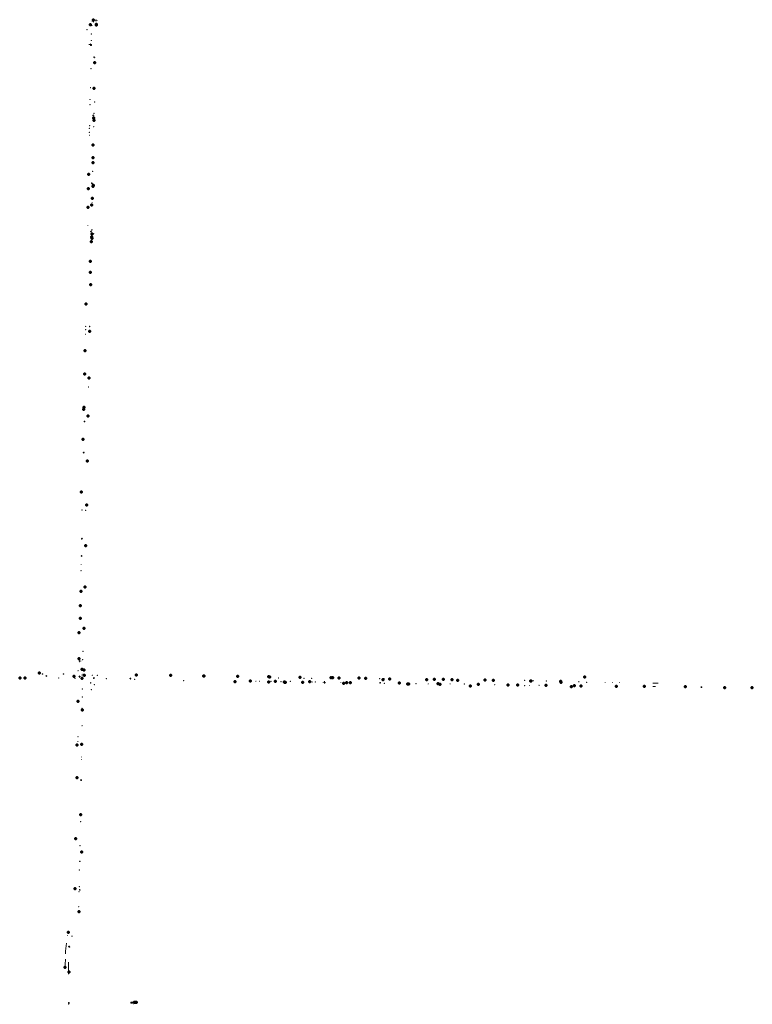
# Model space of a CAD drawing. Header units: feet. Extents: x 0 to 2273631, y 15 to 524425.
# Tile 2 of 2: x 2266592 to 2273631, y 514964 to 524425. Entities that reach past the tile are written whole.
import ezdxf

# ---------------------------------------------------------------- set-up
doc = ezdxf.new("R2010")
doc.units = ezdxf.units.FT
doc.header["$LTSCALE"] = 20
doc.header["$MEASUREMENT"] = 0
for name, pattern in [('bexisting', [0.125, 0.0625, -0.0625]), ('foctvex', [0]), ('grltex', [0]), ('grrtex', [0]), ('OhDOT_DGN1', [0.055, 0.014, -0.041]), ('OhDOT_DGN2', [0.11, 0.069, -0.041]), ('OhDOT_DGN4', [0.192, 0.11, -0.041, 0, -0.041]), ('OhDOT_DGN5', [0.11, 0.055, -0.055]), ('OhDOT_DGN6', [0.223, 0.083, -0.028, 0.028, -0.028, 0.028, -0.028]), ('OhDOT_DGN7', [0.221, 0.11, -0.028, 0.055, -0.028])]:
    doc.linetypes.add(name, pattern=pattern)
doc.layers.get('Defpoints').update_dxf_attribs({"lineweight": 15})
doc.layers.add('0_Xref', color=7, linetype='Continuous', lineweight=15)
doc.layers.add('SV_X_Mon_Cells_Found', color=7, linetype='Continuous', lineweight=15)
for name, color, linetype, lineweight, true_color in [('DR_P_Cells', 7, 'Continuous', 15, 0xa0a0a0), ('DR_X_Cells', 7, 'OhDOT_DGN2', 15, 0x87cefa), ('RD_X_GR_Lt', 7, 'grltex', 15, 0x548754), ('RD_X_GR_Rt', 7, 'grrtex', 15, 0x548754), ('UT_P_Sanitary_Cells', 7, 'Continuous', 35, 0x548754), ('UT_X_Gas_Cells', 2, 'Continuous', 15, 0xffff00), ('UT_X_Sanitary_Cells', 3, 'Continuous', 15, 0x00ff00), ('UT_X_Water_Cells', 7, 'Continuous', 15, 0x40e0d0)]:
    doc.layers.add(name, color=color, linetype=linetype, lineweight=lineweight, true_color=true_color)

# ---------------------------------------------------------------- blocks, each defined once
blk = doc.blocks.new('CB3A-X')
at = {"layer": 'Defpoints', "color": 20, "linetype": 'bexisting', "lineweight": 0}
blk.add_lwpolyline([(-1.1, 0.8), (1.1, 0.8), (1.1, -1.4), (-1.1, -1.4), (-1.1, 0.8)], close=True, dxfattribs=at)
at = {"layer": 'Defpoints', "color": 21, "linetype": 'OhDOT_DGN2', "lineweight": 53}
blk.add_point((0, 1.5), dxfattribs=at)
at = {"layer": 'Defpoints', "color": 61, "linetype": 'OhDOT_DGN6', "lineweight": 53}
for p in [(0, 0.8), (-1.1, -0.3), (0, -1.4), (1.1, -0.3)]:
    blk.add_point(p, dxfattribs=at)
at = {"layer": 'Defpoints', "color": 21, "linetype": 'OhDOT_DGN5', "lineweight": 53}
for p in [(0, 0.1), (0, -0.3)]:
    blk.add_point(p, dxfattribs=at)
at = {"layer": 'Defpoints', "color": 40, "linetype": 'OhDOT_DGN4', "lineweight": 53}
blk.add_point((0, 0.1), dxfattribs=at)
at = {"layer": 'Defpoints', "color": 151, "linetype": 'OhDOT_DGN7', "lineweight": 53}
blk.add_point((0, -0.3), dxfattribs=at)
at = {"layer": 'Defpoints', "color": 223, "linetype": 'OhDOT_DGN1', "lineweight": 53}
blk.add_point((0, -2.1), dxfattribs=at)
at = {"layer": 'DR_X_Cells', "color": 151, "linetype": 'Continuous', "lineweight": 0}
for p, q in [((-1.4, -1.7), (0.4, 0.1)), ((-1.4, -0.6), (-0.7, 0.1)), ((-0.3, -1.8), (1.4, 0)), ((0.8, -1.8), (1.4, -1.2))]:
    blk.add_line(p, q, dxfattribs=at)
at = {"layer": 'DR_X_Cells', "color": 151, "linetype": 'bexisting', "lineweight": 0}
blk.add_lwpolyline([(-1.7, 1.5), (1.7, 1.5), (1.7, -2.1), (-1.7, -2.1), (-1.7, 1.5)], close=True, dxfattribs=at)
at = {"layer": 'DR_X_Cells', "color": 151, "linetype": 'Continuous', "lineweight": 0, "flags": 128}
blk.add_lwpolyline([(-1.4, 0.1), (1.4, 0.1), (1.4, -1.8), (-1.4, -1.8), (-1.4, 0.1)], close=True, dxfattribs=at)
blk = doc.blocks.new('CB3-X')
at = {"layer": 'Defpoints', "color": 20, "linetype": 'bexisting', "lineweight": 0}
blk.add_lwpolyline([(-2.4, 0.8), (2.4, 0.8), (2.4, -1.4), (-2.4, -1.4), (-2.4, 0.8)], close=True, dxfattribs=at)
at = {"layer": 'Defpoints', "color": 21, "linetype": 'OhDOT_DGN2', "lineweight": 53}
blk.add_point((0, 1.5), dxfattribs=at)
at = {"layer": 'Defpoints', "color": 61, "linetype": 'OhDOT_DGN6', "lineweight": 53}
for p in [(0, 0.8), (-2.4, -0.3), (0, -1.4), (2.4, -0.3)]:
    blk.add_point(p, dxfattribs=at)
at = {"layer": 'Defpoints', "color": 21, "linetype": 'OhDOT_DGN5', "lineweight": 53}
blk.add_point((0, 0.1), dxfattribs=at)
at = {"layer": 'Defpoints', "color": 40, "linetype": 'OhDOT_DGN4', "lineweight": 53}
blk.add_point((0, 0.1), dxfattribs=at)
at = {"layer": 'Defpoints', "color": 151, "linetype": 'OhDOT_DGN7', "lineweight": 53}
blk.add_point((0, -0.3), dxfattribs=at)
at = {"layer": 'Defpoints', "color": 223, "linetype": 'OhDOT_DGN1', "lineweight": 53}
blk.add_point((0, -2.1), dxfattribs=at)
at = {"layer": 'DR_X_Cells', "color": 151, "linetype": 'Continuous', "lineweight": 0}
for p, q in [((-2.5, -1.7), (-0.7, 0.1)), ((-2.5, -0.5), (-1.9, 0.1)), ((-1.4, -1.8), (0.4, 0.1)), ((-0.3, -1.8), (1.5, 0.1)), ((0.8, -1.8), (2.5, -0.1)), ((1.9, -1.8), (2.5, -1.2))]:
    blk.add_line(p, q, dxfattribs=at)
at = {"layer": 'DR_X_Cells', "color": 151, "linetype": 'bexisting', "lineweight": 0}
blk.add_lwpolyline([(-3, 1.5), (3, 1.5), (3, -2.1), (-3, -2.1), (-3, 1.5)], close=True, dxfattribs=at)
at = {"layer": 'DR_X_Cells', "color": 151, "linetype": 'Continuous', "lineweight": 0, "flags": 128}
blk.add_lwpolyline([(-2.5, 0.1), (2.5, 0.1), (2.5, -1.8), (-2.5, -1.8), (-2.5, 0.1)], close=True, dxfattribs=at)
blk = doc.blocks.new('CB22B-X')
at = {"layer": 'Defpoints', "color": 20, "linetype": 'bexisting', "lineweight": 0}
blk.add_lwpolyline([(-1, 1), (1, 1), (1, -1), (-1, -1), (-1, 1)], close=True, dxfattribs=at)
at = {"layer": 'Defpoints', "color": 61, "linetype": 'OhDOT_DGN6', "lineweight": 53}
for p in [(-1, 0), (0, 1), (1, 0), (0, -1)]:
    blk.add_point(p, dxfattribs=at)
at = {"layer": 'Defpoints', "color": 21, "linetype": 'OhDOT_DGN2', "lineweight": 53}
blk.add_point((0, 1.7), dxfattribs=at)
at = {"layer": 'Defpoints', "color": 151, "linetype": 'OhDOT_DGN7', "lineweight": 53}
blk.add_point((0, 0), dxfattribs=at)
at = {"layer": 'Defpoints', "color": 21, "linetype": 'OhDOT_DGN5', "lineweight": 53}
blk.add_point((0, 0), dxfattribs=at)
at = {"layer": 'Defpoints', "color": 40, "linetype": 'OhDOT_DGN4', "lineweight": 53}
blk.add_point((0, 0), dxfattribs=at)
at = {"layer": 'Defpoints', "color": 223, "linetype": 'OhDOT_DGN1', "lineweight": 53}
blk.add_point((0, -1.7), dxfattribs=at)
at = {"layer": 'DR_X_Cells', "color": 151, "linetype": 'Continuous', "lineweight": 0}
for p, q in [((-1.1, -0.6), (0.6, 1.1)), ((-1.1, 0.5), (-0.5, 1.1)), ((-0.5, -1.1), (1.1, 0.5)), ((0.6, -1.1), (1.1, -0.6))]:
    blk.add_line(p, q, dxfattribs=at)
at = {"layer": 'DR_X_Cells', "color": 151, "linetype": 'bexisting', "lineweight": 0}
blk.add_lwpolyline([(-1.7, 1.7), (1.7, 1.7), (1.7, -1.7), (-1.7, -1.7), (-1.7, 1.7)], close=True, dxfattribs=at)
at = {"layer": 'DR_X_Cells', "color": 151, "linetype": 'Continuous', "lineweight": 0, "flags": 128}
blk.add_lwpolyline([(-1.1, 1.1), (1.1, 1.1), (1.1, -1.1), (-1.1, -1.1), (-1.1, 1.1)], close=True, dxfattribs=at)
blk = doc.blocks.new('CB22B-A')
at = {"layer": 'Defpoints', "color": 20, "linetype": 'bexisting', "lineweight": 0}
blk.add_lwpolyline([(-1, 1), (1, 1), (1, -1), (-1, -1), (-1, 1)], close=True, dxfattribs=at)
at = {"layer": 'Defpoints', "color": 61, "linetype": 'OhDOT_DGN6', "lineweight": 53}
for p in [(-1, 0), (0, 1), (1, 0), (0, -1)]:
    blk.add_point(p, dxfattribs=at)
at = {"layer": 'Defpoints', "color": 21, "linetype": 'OhDOT_DGN2', "lineweight": 53}
blk.add_point((0, 1.7), dxfattribs=at)
at = {"layer": 'Defpoints', "color": 151, "linetype": 'OhDOT_DGN7', "lineweight": 53}
blk.add_point((0, 0), dxfattribs=at)
at = {"layer": 'Defpoints', "color": 21, "linetype": 'OhDOT_DGN5', "lineweight": 53}
blk.add_point((0, 0), dxfattribs=at)
at = {"layer": 'Defpoints', "color": 40, "linetype": 'OhDOT_DGN4', "lineweight": 53}
blk.add_point((0, 0), dxfattribs=at)
at = {"layer": 'Defpoints', "color": 223, "linetype": 'OhDOT_DGN1', "lineweight": 53}
blk.add_point((0, -1.7), dxfattribs=at)
at = {"layer": 'DR_P_Cells', "color": 151, "linetype": 'bexisting', "lineweight": 0}
blk.add_lwpolyline([(-1.7, 1.7), (1.7, 1.7), (1.7, -1.7), (-1.7, -1.7), (-1.7, 1.7)], close=True, dxfattribs=at)
at = {"layer": 'DR_P_Cells', "color": 151, "linetype": 'Continuous', "lineweight": 13, "flags": 128}
blk.add_lwpolyline([(-1.1, 1.1), (1.1, 1.1), (1.1, -1.1), (-1.1, -1.1), (-1.1, 1.1)], close=True, dxfattribs=at)
at = {"layer": 'DR_P_Cells', "color": 151, "linetype": 'Continuous', "lineweight": 0}
blk.add_solid([(1.1, 1.1), (0, 1.1), (1.1, -1.1), (0, -1.1)], dxfattribs=at)
blk = doc.blocks.new('CB3-A')
at = {"layer": 'Defpoints', "color": 20, "linetype": 'bexisting', "lineweight": 0}
blk.add_lwpolyline([(-2.4, 0.8), (2.4, 0.8), (2.4, -1.4), (-2.4, -1.4), (-2.4, 0.8)], close=True, dxfattribs=at)
at = {"layer": 'Defpoints', "color": 21, "linetype": 'OhDOT_DGN2', "lineweight": 53}
blk.add_point((0, 1.5), dxfattribs=at)
at = {"layer": 'Defpoints', "color": 61, "linetype": 'OhDOT_DGN6', "lineweight": 53}
for p in [(0, 0.8), (-2.4, -0.3), (0, -1.4), (2.4, -0.3)]:
    blk.add_point(p, dxfattribs=at)
at = {"layer": 'Defpoints', "color": 21, "linetype": 'OhDOT_DGN5', "lineweight": 53}
blk.add_point((0, 0.1), dxfattribs=at)
at = {"layer": 'Defpoints', "color": 40, "linetype": 'OhDOT_DGN4', "lineweight": 53}
blk.add_point((0, 0.1), dxfattribs=at)
at = {"layer": 'Defpoints', "color": 151, "linetype": 'OhDOT_DGN7', "lineweight": 53}
blk.add_point((0, -0.3), dxfattribs=at)
at = {"layer": 'Defpoints', "color": 223, "linetype": 'OhDOT_DGN1', "lineweight": 53}
blk.add_point((0, -2.1), dxfattribs=at)
at = {"layer": 'DR_P_Cells', "color": 151, "linetype": 'bexisting', "lineweight": 0}
blk.add_lwpolyline([(-3, 1.5), (3, 1.5), (3, -2.1), (-3, -2.1), (-3, 1.5)], close=True, dxfattribs=at)
at = {"layer": 'DR_P_Cells', "color": 151, "linetype": 'Continuous', "lineweight": 13, "flags": 128}
blk.add_lwpolyline([(-2.5, 0.1), (2.5, 0.1), (2.5, -1.8), (-2.5, -1.8), (-2.5, 0.1)], close=True, dxfattribs=at)
at = {"layer": 'DR_P_Cells', "color": 151, "linetype": 'Continuous', "lineweight": 0, "extrusion": (0, 0, -1)}
blk.add_solid([(-2.5, 0.1), (0, 0.1), (-2.5, -1.8), (0, -1.8)], dxfattribs=at)
blk = doc.blocks.new('CB3A-A')
at = {"layer": 'Defpoints', "color": 20, "linetype": 'bexisting', "lineweight": 0}
blk.add_lwpolyline([(1.1, 0.8), (-1.1, 0.8), (-1.1, -1.4), (1.1, -1.4), (1.1, 0.8)], close=True, dxfattribs=at)
at = {"layer": 'Defpoints', "color": 21, "linetype": 'OhDOT_DGN2', "lineweight": 53}
blk.add_point((0, 1.5), dxfattribs=at)
at = {"layer": 'Defpoints', "color": 61, "linetype": 'OhDOT_DGN6', "lineweight": 53}
for p in [(0, 0.8), (-1.1, -0.3), (0, -1.4), (1.1, -0.3)]:
    blk.add_point(p, dxfattribs=at)
at = {"layer": 'Defpoints', "color": 21, "linetype": 'OhDOT_DGN5', "lineweight": 53}
for p in [(0, 0.1), (0, -0.3)]:
    blk.add_point(p, dxfattribs=at)
at = {"layer": 'Defpoints', "color": 40, "linetype": 'OhDOT_DGN4', "lineweight": 53}
blk.add_point((0, 0.1), dxfattribs=at)
at = {"layer": 'Defpoints', "color": 151, "linetype": 'OhDOT_DGN7', "lineweight": 53}
blk.add_point((0, -0.3), dxfattribs=at)
at = {"layer": 'Defpoints', "color": 223, "linetype": 'OhDOT_DGN1', "lineweight": 53}
blk.add_point((0, -2.1), dxfattribs=at)
at = {"layer": 'DR_P_Cells', "color": 151, "linetype": 'bexisting', "lineweight": 0}
blk.add_lwpolyline([(-1.7, 1.5), (1.7, 1.5), (1.7, -2.1), (-1.7, -2.1), (-1.7, 1.5)], close=True, dxfattribs=at)
at = {"layer": 'DR_P_Cells', "color": 151, "linetype": 'Continuous', "lineweight": 13, "flags": 128}
blk.add_lwpolyline([(-1.4, 0.1), (1.4, 0.1), (1.4, -1.7), (-1.4, -1.7), (-1.4, 0.1)], close=True, dxfattribs=at)
at = {"layer": 'DR_P_Cells', "color": 151, "linetype": 'Continuous', "lineweight": 0}
blk.add_solid([(1.4, 0.1), (0, 0.1), (1.4, -1.7), (0, -1.7)], dxfattribs=at)
blk = doc.blocks.new('CB7-A')
at = {"layer": 'DR_P_Cells', "linetype": 'Continuous', "lineweight": 0}
blk.add_hatch(color=151, dxfattribs=at).paths.add_polyline_path([(0, 0.7, -1), (0, -0.8), (0, -0.8), (0, 0.7)], is_closed=False)
at = {"layer": 'Defpoints', "color": 20, "linetype": 'bexisting', "lineweight": 0}
blk.add_circle((0, 0), 0.75, dxfattribs=at)
at = {"layer": 'Defpoints', "color": 61, "linetype": 'OhDOT_DGN6', "lineweight": 53}
for p in [(0, 1.4), (-1.4, 0), (0, -1.4), (1.4, 0)]:
    blk.add_point(p, dxfattribs=at)
at = {"layer": 'Defpoints', "color": 21, "linetype": 'OhDOT_DGN2', "lineweight": 53}
blk.add_point((0, 0.7), dxfattribs=at)
at = {"layer": 'Defpoints', "color": 151, "linetype": 'OhDOT_DGN7', "lineweight": 53}
blk.add_point((0, 0), dxfattribs=at)
at = {"layer": 'Defpoints', "color": 21, "linetype": 'OhDOT_DGN5', "lineweight": 53}
blk.add_point((0, 0), dxfattribs=at)
at = {"layer": 'Defpoints', "color": 40, "linetype": 'OhDOT_DGN4', "lineweight": 53}
blk.add_point((0, 0), dxfattribs=at)
at = {"layer": 'Defpoints', "color": 223, "linetype": 'OhDOT_DGN1', "lineweight": 53}
blk.add_point((0, -0.8), dxfattribs=at)
at = {"layer": 'DR_P_Cells', "color": 151, "linetype": 'bexisting', "lineweight": 0}
blk.add_circle((0, 0), 1.42, dxfattribs=at)
at = {"layer": 'DR_P_Cells', "color": 151, "linetype": 'Continuous', "lineweight": 13}
blk.add_arc((0, 0), 0.75, 0, 359.99999, dxfattribs=at)
blk = doc.blocks.new('CB7-X')
at = {"layer": 'Defpoints', "color": 20, "linetype": 'bexisting', "lineweight": 0}
blk.add_circle((0, 0), 0.75, dxfattribs=at)
at = {"layer": 'Defpoints', "color": 61, "linetype": 'OhDOT_DGN6', "lineweight": 53}
for p in [(0, 1.4), (-1.4, 0), (0, -1.4), (1.4, 0)]:
    blk.add_point(p, dxfattribs=at)
at = {"layer": 'Defpoints', "color": 21, "linetype": 'OhDOT_DGN2', "lineweight": 53}
blk.add_point((0, 0.7), dxfattribs=at)
at = {"layer": 'Defpoints', "color": 151, "linetype": 'OhDOT_DGN7', "lineweight": 53}
blk.add_point((0, 0), dxfattribs=at)
at = {"layer": 'Defpoints', "color": 21, "linetype": 'OhDOT_DGN5', "lineweight": 53}
blk.add_point((0, 0), dxfattribs=at)
at = {"layer": 'Defpoints', "color": 40, "linetype": 'OhDOT_DGN4', "lineweight": 53}
blk.add_point((0, 0), dxfattribs=at)
at = {"layer": 'Defpoints', "color": 223, "linetype": 'OhDOT_DGN1', "lineweight": 53}
blk.add_point((0, -0.8), dxfattribs=at)
at = {"layer": 'DR_X_Cells', "color": 151, "linetype": 'Continuous', "lineweight": 0}
for p, q in [((-0.7, -0.1), (0.1, 0.7)), ((-0.5, -0.5), (0.5, 0.5)), ((-0.2, -0.7), (0.7, 0.2))]:
    blk.add_line(p, q, dxfattribs=at)
at = {"layer": 'DR_X_Cells', "color": 151, "linetype": 'bexisting', "lineweight": 0}
blk.add_circle((0, 0), 1.42, dxfattribs=at)
at = {"layer": 'DR_X_Cells', "color": 151, "linetype": 'Continuous', "lineweight": 0}
blk.add_circle((0, 0), 0.75, dxfattribs=at)
blk = doc.blocks.new('MH3-48D-X')
at = {"layer": 'Defpoints', "color": 61, "linetype": 'OhDOT_DGN6', "lineweight": 53}
blk.add_circle((0, 0), 2, dxfattribs=at)
at = {"layer": 'Defpoints', "color": 20, "linetype": 'bexisting', "lineweight": 0}
blk.add_circle((0, 0), 2, dxfattribs=at)
at = {"layer": 'DR_X_Cells', "color": 151, "linetype": 'bexisting', "lineweight": 0}
for centre, radius in [((0, 0), 2.42), ((0, -0.7), 1)]:
    blk.add_circle(centre, radius, dxfattribs=at)
blk = doc.blocks.new('MH3-48D-A')
at = {"layer": 'DR_P_Cells', "linetype": 'Continuous', "lineweight": 0}
blk.add_hatch(color=151, dxfattribs=at).paths.add_polyline_path([(0, -1.7, -1), (0, 0.2)])
at = {"layer": 'Defpoints', "color": 61, "linetype": 'OhDOT_DGN6', "lineweight": 53}
blk.add_circle((0, 0), 2, dxfattribs=at)
at = {"layer": 'Defpoints', "color": 20, "linetype": 'bexisting', "lineweight": 0}
blk.add_circle((0, 0), 2, dxfattribs=at)
at = {"layer": 'DR_P_Cells', "color": 151, "linetype": 'Continuous', "lineweight": 0}
for centre, radius in [((0, 0), 2.42), ((0, -0.7), 1)]:
    blk.add_circle(centre, radius, dxfattribs=at)
blk = doc.blocks.new('MONBX')
at = {"layer": 'SV_X_Mon_Cells_Found', "color": 7, "linetype": 'Continuous', "lineweight": 15, "flags": 128}
for points in [[(-0.08, 0.02), (-0.08, 0.08), (-0.02, 0.08)], [(-0.04, -0.05), (-0.04, 0.05), (0, -0.05), (0.04, 0.05), (0.04, -0.05)], [(0.02, 0.08), (0.08, 0.08), (0.08, 0.02)], [(-0.02, -0.08), (-0.08, -0.08), (-0.08, -0.02)], [(0.08, -0.02), (0.08, -0.08), (0.02, -0.08)]]:
    blk.add_lwpolyline(points, dxfattribs=at)
at = {"layer": 'SV_X_Mon_Cells_Found', "color": 7, "linetype": 'Continuous', "lineweight": 60}
blk.add_point((0, 0), dxfattribs=at)
blk = doc.blocks.new('SMH')
at = {"layer": 'UT_X_Sanitary_Cells', "color": 3, "linetype": 'Continuous', "lineweight": 15, "flags": 128}
for points in [[(-0.02, 0.03), (-0.02, 0.04), (-0.02, 0.04), (-0.03, 0.04), (-0.03, 0.04), (-0.04, 0.04), (-0.04, 0.04), (-0.05, 0.04), (-0.05, 0.03), (-0.06, 0.03), (-0.06, 0.02), (-0.06, 0.02), (-0.06, 0.02), (-0.05, 0.01), (-0.02, -0.01), (-0.02, -0.01), (-0.01, -0.01), (-0.01, -0.02), (-0.01, -0.02), (-0.01, -0.02), (-0.01, -0.03), (-0.02, -0.03), (-0.02, -0.03), (-0.02, -0.03), (-0.02, -0.04), (-0.02, -0.04), (-0.02, -0.04), (-0.03, -0.04), (-0.03, -0.04), (-0.04, -0.04), (-0.05, -0.04), (-0.06, -0.03), (-0.06, -0.03)], [(0.01, -0.04), (0.04, 0.04), (0.06, -0.04)], [(0.05, -0.02), (0.02, -0.02)]]:
    blk.add_lwpolyline(points, dxfattribs=at)
at = {"layer": 'UT_X_Sanitary_Cells', "color": 3, "linetype": 'Continuous', "lineweight": 15}
for start, end in [(130.0806, 170.0721), (70.0577, 110.1061), (10.0169, 50.0392), (190.0169, 230.0392), (250.0577, 290.0473), (310.0114, 350.0264)]:
    blk.add_arc((0, 0), 0.1, start, end, dxfattribs=at)
at = {"layer": 'UT_X_Sanitary_Cells', "color": 3, "linetype": 'Continuous', "lineweight": 60}
blk.add_point((0, 0), dxfattribs=at)
blk = doc.blocks.new('SMHA')
at = {"layer": 'UT_P_Sanitary_Cells', "linetype": 'foctvex'}
h = blk.add_hatch(color=3, dxfattribs=at)
edge = h.paths.add_edge_path()
edge.add_line((0.01, 0.1), (0.01, -0.1))
edge.add_line((0.01, -0.1), (0.01, -0.1))
edge.add_arc((0, 0), 0.1, 275.7395, 444.2602)
at = {"layer": 'UT_P_Sanitary_Cells', "color": 3, "linetype": 'Continuous', "lineweight": 15}
for p, q in [((-0.05, 0.05), (-0.02, 0.03)), ((-0.05, -0.05), (-0.02, -0.05))]:
    blk.add_line(p, q, dxfattribs=at)
at = {"layer": 'UT_P_Sanitary_Cells', "color": 3, "linetype": 'Continuous', "lineweight": 15, "flags": 128}
blk.add_lwpolyline([(0.01, 0.1), (0.01, -0.1), (0.01, -0.1, 0.904527), (0.01, 0.1)], format="xyb", dxfattribs=at)
blk.add_lwpolyline([(-0.05, -0.07), (-0.03, -0.01), (-0.01, -0.07)], dxfattribs=at)
at = {"layer": 'UT_P_Sanitary_Cells', "color": 3}
blk.add_circle((0, 0), 0.1, dxfattribs=at)
at = {"layer": 'UT_P_Sanitary_Cells', "color": 3, "linetype": 'Continuous', "lineweight": 35}
blk.add_arc((0, 0), 0.1, 275.7392, 275.7392, dxfattribs=at)
at = {"layer": 'UT_P_Sanitary_Cells', "color": 3, "linetype": 'Continuous', "lineweight": 15}
for centre, radius, start, end in [((-0.03, 0.04), 0.0314, 61.3463, 118.6537), ((-0.04, 0.06), 0.0106, 126.2587, 236.3676), ((-0.03, 0.03), 0.0249, 223.6695, 304.3963), ((-0.03, 0.02), 0.0133, 311.4883, 47.9358)]:
    blk.add_arc(centre, radius, start, end, dxfattribs=at)
blk = doc.blocks.new('FH')
at = {"layer": 'UT_X_Water_Cells', "linetype": 'Continuous', "lineweight": 15}
for p, q in [((0.06, 0.1), (-0.06, 0.1)), ((0, 0.06), (0, 0.15)), ((-0.04, -0.04), (-0.15, -0.15)), ((0.04, -0.04), (0.15, -0.15))]:
    blk.add_line(p, q, dxfattribs=at)
for start, end in [(140.021, 184.0629), (68.1395, 112.038), (356.0165, 39.9889), (211.8788, 255.8479), (283.8239, 329.9097)]:
    blk.add_arc((0, 0), 0.06, start, end, dxfattribs=at)
at = {"layer": 'UT_X_Water_Cells', "linetype": 'Continuous', "lineweight": 60}
blk.add_point((0, 0), dxfattribs=at)
blk.add_point((0, 0), dxfattribs=at)
blk = doc.blocks.new('WGV')
at = {"layer": 'UT_X_Water_Cells', "linetype": 'Continuous', "lineweight": 15}
for p, q in [((0.03, 0.1), (-0.03, 0.1)), ((0, 0.07), (0, 0.13))]:
    blk.add_line(p, q, dxfattribs=at)
at = {"layer": 'UT_X_Water_Cells', "linetype": 'Continuous', "lineweight": 15, "flags": 128}
blk.add_lwpolyline([(-0.03, 0.04), (-0.02, -0.05), (0, 0.04), (0.02, -0.05), (0.03, 0.04)], dxfattribs=at)
at = {"layer": 'UT_X_Water_Cells', "linetype": 'Continuous', "lineweight": 15}
for start, end in [(150.0184, 209.9816), (60.0184, 120.0157), (330.0184, 29.9816), (239.9843, 299.9816)]:
    blk.add_arc((0, 0), 0.07, start, end, dxfattribs=at)
at = {"layer": 'UT_X_Water_Cells', "linetype": 'Continuous', "lineweight": 60}
blk.add_point((0, 0), dxfattribs=at)
blk = doc.blocks.new('GV')
at = {"layer": 'UT_X_Gas_Cells', "color": 44, "linetype": 'Continuous', "lineweight": 15, "true_color": 0xa56100}
for p, q in [((0.03, 0.1), (-0.03, 0.1)), ((0, 0.07), (0, 0.13))]:
    blk.add_line(p, q, dxfattribs=at)
at = {"layer": 'UT_X_Gas_Cells', "color": 44, "linetype": 'Continuous', "lineweight": 15, "true_color": 0xa56100, "flags": 128}
blk.add_lwpolyline([(0.03, 0.03), (0.03, 0.03), (0.02, 0.03), (0.02, 0.04), (0.02, 0.04), (0.01, 0.04), (0.01, 0.04), (0, 0.05), (0, 0.05), (-0.01, 0.04), (-0.01, 0.04), (-0.01, 0.04), (-0.02, 0.04), (-0.02, 0.03), (-0.02, 0.03), (-0.03, 0.02), (-0.03, 0.01), (-0.03, -0.01), (-0.03, -0.02), (-0.02, -0.03), (-0.02, -0.04), (-0.02, -0.04), (-0.01, -0.04), (0, -0.05), (0, -0.05), (0.01, -0.04), (0.02, -0.04), (0.02, -0.04), (0.02, -0.04), (0.02, -0.03), (0.03, -0.03), (0.03, -0.01), (0.01, -0.01)], dxfattribs=at)
at = {"layer": 'UT_X_Gas_Cells', "color": 44, "linetype": 'Continuous', "lineweight": 15, "true_color": 0xa56100}
for start, end in [(150.0184, 209.9816), (60.0184, 120.0157), (330.0184, 29.9816), (239.9843, 299.9816)]:
    blk.add_arc((0, 0), 0.07, start, end, dxfattribs=at)
at = {"layer": 'UT_X_Gas_Cells', "color": 44, "linetype": 'Continuous', "lineweight": 60, "true_color": 0xa56100}
blk.add_point((0, 0), dxfattribs=at)

msp = doc.modelspace()

# ---------------------------------------------------------------- linework, layer by layer
at = {"layer": 'RD_X_GR_Lt'}
for points in [[(2272701.8, 518018.2), (2272674.1, 518018.4)], [(2272674.4, 518050.2), (2272725.8, 518050.1)]]:
    msp.add_lwpolyline(points, dxfattribs=at)
msp.add_lwpolyline([(2267032.7, 515448, -0.041844), (2267041.1, 515551.2)], format="xyb", dxfattribs=at)
at = {"layer": 'RD_X_GR_Rt', "flags": 128}
for points in [[(2267031, 515399.1), (2267030.2, 515347.7, -0.001553), (2267030.2, 515347.1), (2267029.7, 515321.4)], [(2267060.8, 515252.8), (2267060.9, 515330, -0.012173), (2267061, 515334.8), (2267062.7, 515368.9)]]:
    msp.add_lwpolyline(points, format="xyb", dxfattribs=at)

# ---------------------------------------------------------------- block references
at = {"layer": '0_Xref'}
for name, p, rotation in [('CB3A-X', (2267262.2, 524372.4), 146.3799203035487), ('CB3A-X', (2267335.7, 524368.2), 220.9073247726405), ('CB22B-A', (2267261.4, 523342.2), 315.215759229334), ('CB22B-A', (2267261.6, 523380.7), 38.64759426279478), ('CB3A-X', (2267273.9, 518052.5), 318.382715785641), ('CB3A-X', (2267309, 518034.3), 278.0497770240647)]:
    msp.add_blockref(name, p, dxfattribs=dict(at, rotation=rotation))
at = {"layer": '0_Xref', "xscale": 20, "yscale": 20, "zscale": 20}
for name, p in [('GV', (2267272.3, 524376.1)), ('WGV', (2267301.3, 524422.5)), ('WGV', (2267329.2, 524382.1)), ('GV', (2267329.9, 524373)), ('SMHA', (2267308.4, 524064.1)), ('FH', (2267314.1, 524011.1)), ('SMH', (2267304.8, 523764.3)), ('SMHA', (2267299.3, 523505.2)), ('WGV', (2267301.8, 523479.9)), ('FH', (2267304.9, 523457.2)), ('SMH', (2267295.5, 523219.7)), ('WGV', (2267295.7, 523052.2)), ('FH', (2267297.6, 523098)), ('WGV', (2267253.8, 522939.3)), ('SMHA', (2267286.5, 522853.5)), ('MONBX', (2267300.7, 522835)), ('WGV', (2267250.8, 522801.4)), ('WGV', (2267295.5, 522823.7)), ('SMH', (2267284.9, 522645)), ('FH', (2267291.1, 522709)), ('WGV', (2267248.5, 522622.6)), ('SMHA', (2267277.6, 522389.3)), ('WGV', (2267286.9, 522367)), ('WGV', (2267280.3, 522292.2)), ('FH', (2267283.2, 522337.6)), ('WGV', (2267288.5, 522323.9)), ('SMH', (2267272.6, 522103.5)), ('WGV', (2267272.4, 521996)), ('FH', (2267274.3, 521880)), ('SMH', (2267228.3, 521693.4)), ('FH', (2267263.4, 521431.5)), ('SMH', (2267221.3, 521243.5)), ('SMH', (2267216.7, 521019.5)), ('FH', (2267257.1, 520983.2)), ('WGV', (2267206.1, 520680.1)), ('SMH', (2267209, 520701.8)), ('SMHA', (2267214.9, 520564.4)), ('FH', (2267250.1, 520616)), ('WGV', (2267200.7, 520392.9)), ('SMHA', (2267208.2, 520265.5)), ('FH', (2267243.7, 520183.4)), ('WGV', (2267184, 519887.2)), ('FH', (2267235.7, 519760.6)), ('SMHA', (2267190.2, 519438.1)), ('FH', (2267226.3, 519371.3)), ('SMHA', (2267187.7, 519272.3)), ('FH', (2267219.5, 518974.5)), ('WGV', (2267180.5, 518932.4)), ('WGV', (2267176.5, 518795.7)), ('WGV', (2267174.4, 518671.4)), ('FH', (2267210.1, 518576.2)), ('WGV', (2267160.7, 518536.7)), ('WGV', (2267161.8, 518285.1)), ('WGV', (2266593.8, 518098.1)), ('WGV', (2266642.4, 518098.5)), ('FH', (2266780.4, 518147)), ('SMHA', (2266848.2, 518119.2)), ('WGV', (2267113.4, 518117)), ('WGV', (2267189.7, 518097.6)), ('WGV', (2267191, 518181.2)), ('FH', (2267210.5, 518177.5)), ('WGV', (2267214.7, 518123.6)), ('SMHA', (2267305.2, 518098.8)), ('FH', (2267712.6, 518127.4)), ('FH', (2268041.6, 518124.7)), ('FH', (2268360.3, 518119.7)), ('WGV', (2268363.8, 518119.8)), ('FH', (2268685.5, 518114.9)), ('WGV', (2268985.3, 518110.8)), ('FH', (2268995.7, 518110.3)), ('FH', (2269285.4, 518107.4)), ('WGV', (2269582.9, 518101.6)), ('FH', (2269598, 518101.4)), ('WGV', (2269659.2, 518100.3)), ('WGV', (2269853.1, 518100.5)), ('FH', (2269916.9, 518097.5)), ('FH', (2272020.5, 518109.5)), ('SMHA', (2267655.7, 518093.6)), ('WGV', (2268662.4, 518063.1)), ('SMH', (2268807.2, 518071.8)), ('WGV', (2268985, 518062.4)), ('SMH', (2269047.9, 518068.4)), ('WGV', (2269135.2, 518059.5)), ('WGV', (2269139.1, 518057.6)), ('WGV', (2269144.1, 518056.8)), ('WGV', (2269310.5, 518056.9)), ('SMH', (2269379.8, 518062.9)), ('WGV', (2269705, 518049.6)), ('SMH', (2269733.9, 518055.1)), ('WGV', (2269770.7, 518054.9)), ('SMHA', (2270056, 518053.5)), ('WGV', (2270084.3, 518084.1)), ('FH', (2270147.6, 518088.8)), ('SMH', (2270238.5, 518051)), ('WGV', (2270321.5, 518043.4)), ('WGV', (2270329.8, 518043.4)), ('FH', (2270502.9, 518083.8)), ('WGV', (2270575.5, 518085.3)), ('SMH', (2270613, 518046)), ('WGV', (2270631.6, 518037.8)), ('WGV', (2270662.7, 518085.7)), ('WGV', (2270745.1, 518083.9)), ('FH', (2270801.1, 518078.5)), ('WGV', (2270921.4, 518023.8)), ('SMH', (2270999.5, 518040)), ('WGV', (2271063.3, 518079.6)), ('FH', (2271143.7, 518076.2)), ('WGV', (2271283, 518033)), ('SMH', (2271377.4, 518033.4)), ('FH', (2271500.9, 518071.3)), ('WGV', (2271504.8, 518071.3)), ('SMH', (2271648.5, 518029.9)), ('FH', (2271791.3, 518066.5)), ('WGV', (2271792.3, 518057.9)), ('WGV', (2271892.8, 518015.3)), ('SMH', (2271921.3, 518024.3)), ('SMH', (2271984.5, 518023.6)), ('SMH', (2272326.2, 518020.6)), ('SMH', (2272592.4, 518019.3)), ('SMH', (2272988, 518014.8)), ('SMHA', (2273141.9, 518011.6)), ('SMH', (2273366.2, 518008)), ('SMH', (2273629.4, 518005.3)), ('FH', (2267152.6, 517874.7)), ('SMH', (2267195.7, 517792.2)), ('FH', (2267143.8, 517455.2)), ('SMH', (2267188.9, 517460.6)), ('FH', (2267142.9, 517142.2)), ('SMHA', (2267182.6, 517118.1)), ('SMH', (2267179.2, 516786.7)), ('FH', (2267131.5, 516555)), ('SMH', (2267188.5, 516426.2)), ('FH', (2267124, 516076.1)), ('SMHA', (2267170.1, 516062.9)), ('SMH', (2267161.8, 515855.7)), ('FH', (2267060.6, 515655.1)), ('SMHA', (2267066.5, 515519.1)), ('FH', (2267029.1, 515317.7)), ('SMH', (2267065.5, 515273.2)), ('SMHA', (2267065.5, 514977.7)), ('MONBX', (2267692.4, 514983)), ('SMH', (2267697.2, 514982.9)), ('SMHA', (2267697.8, 514977.2)), ('FH', (2267703.1, 514982.4)), ('WGV', (2267707.3, 514982.5)), ('GV', (2267712.6, 514982.3))]:
    msp.add_blockref(name, p, dxfattribs=at)
at = {"layer": '0_Xref'}
for name, p in [('MH3-48D-A', (2267276.4, 524367.9)), ('MH3-48D-X', (2267301, 524408.7)), ('MH3-48D-A', (2267326.1, 524419.2)), ('CB22B-X', (2267240.2, 524328.5)), ('CB22B-A', (2267281.3, 524288.4)), ('MH3-48D-X', (2267270.1, 524186.5)), ('CB22B-A', (2267280.2, 524179.4)), ('CB22B-A', (2267280.5, 524185.3)), ('CB22B-A', (2267281.1, 524225.1)), ('CB7-X', (2267276.4, 523954)), ('CB22B-X', (2267272.3, 523772.2)), ('CB22B-X', (2267267.7, 523658.2)), ('CB22B-X', (2267269.1, 523607.4)), ('CB22B-X', (2267314, 523634.8)), ('CB22B-X', (2267306.5, 523525.8)), ('CB22B-X', (2267263.7, 523408.3)), ('CB7-X', (2267303.3, 523396.1)), ('CB7-X', (2267304.5, 523473.6)), ('CB7-X', (2267262.8, 523315.4)), ('CB7-X', (2267293.5, 522968.1)), ('CB7-X', (2267288.5, 522670.2)), ('CB7-X', (2267246.9, 522449)), ('CB22B-A', (2267281.3, 522364.8)), ('CB22B-A', (2267282.2, 522403.6)), ('CB7-X', (2267292.2, 522406.2)), ('CB7-X', (2267302.4, 522368.9)), ('CB7-X', (2267225.9, 521478)), ('CB7-X', (2267226, 521446.3)), ('CB22B-X', (2267263.5, 521477)), ('CB7-X', (2267225.2, 521403.2)), ('CB22B-X', (2267253.2, 520895.7)), ('CB22B-X', (2267190.1, 519713.6)), ('CB22B-X', (2267227.4, 519711.8)), ('CB7-X', (2267182.9, 519192.1)), ('CB7-X', (2267182, 519131.4)), ('CB22B-A', (2267199.9, 518355.4)), ('MH3-48D-A', (2267167.9, 518261.9)), ('CB22B-A', (2267198, 518274.3)), ('CB22B-A', (2266811.5, 518137)), ('CB22B-A', (2266968.3, 518099)), ('CB22B-A', (2267013.3, 518138.8)), ('CB22B-A', (2267124.9, 518097.6)), ('CB22B-A', (2267153.8, 518169.7)), ('MH3-48D-A', (2267166.5, 518112.1)), ('MH3-48D-A', (2267200.4, 518128.9)), ('CB22B-A', (2267290.7, 518126.5)), ('CB22B-A', (2267336.9, 518126.3)), ('CB7-X', (2269078.2, 518100)), ('CB22B-X', (2269325.4, 518097.3)), ('CB7-X', (2269396.6, 518095.4)), ('CB22B-X', (2267425.4, 518093.1)), ('CB7-X', (2267697, 518086.1)), ('CB7-X', (2268166.8, 518074.6)), ('CB7-X', (2268862.7, 518068.7)), ('CB7-X', (2268895.5, 518068.8)), ('CB7-X', (2269006.6, 518067.6)), ('CB7-X', (2269103, 518064.3)), ('CB7-X', (2269192.7, 518066.8)), ('CB7-X', (2269401.8, 518061)), ('CB7-X', (2269432.5, 518061.7)), ('MH3-48D-X', (2269520.8, 518058.8)), ('CB7-X', (2269677.7, 518058.4)), ('CB22B-X', (2270052.1, 518094.1)), ('CB22B-X', (2270093.8, 518093.7)), ('CB22B-X', (2270095.1, 518048.6)), ('CB7-X', (2270231, 518046.5)), ('CB7-X', (2270400.2, 518045.3)), ('CB7-X', (2270517.6, 518043.2)), ('CB7-X', (2270727.9, 518043.1)), ('CB7-X', (2270864.9, 518041.4)), ('CB7-X', (2271156.9, 518035.8)), ('CB22B-X', (2271443.2, 518076.4)), ('CB22B-X', (2271443.7, 518026)), ('CB7-X', (2271490.6, 518027.1)), ('CB7-X', (2271528, 518075)), ('CB7-X', (2271583.1, 518029.5)), ('CB22B-X', (2271653.5, 518072.1)), ('CB22B-X', (2271964.6, 518064.2)), ('CB22B-X', (2272039.5, 518057.9)), ('CB7-X', (2272217.5, 518057.6)), ('CB7-X', (2272287, 518056.4)), ('CB7-X', (2272356.9, 518056.1)), ('CB22B-A', (2267193.8, 517916.7)), ('CB22B-A', (2267194.7, 517992.7)), ('CB22B-X', (2267280, 517986.5)), ('CB22B-A', (2267191.5, 517808)), ('CB7-X', (2267191.9, 517641.2)), ('CB7-X', (2267152, 517534.9)), ('CB7-X', (2267151.2, 517488.9)), ('CB7-X', (2267186.4, 517341.4)), ('CB7-X', (2267186.2, 517314.9)), ('CB7-X', (2267177.9, 516718.7)), ('CB22B-X', (2267172.4, 516487.4)), ('CB22B-X', (2267170.3, 516339)), ('CB22B-X', (2267164.1, 516255.5)), ('CB22B-X', (2267162.1, 516045.2)), ('CB22B-X', (2267166.6, 516095.2)), ('CB7-X', (2267159, 515901.3)), ('CB7-X', (2267051.7, 515622.3)), ('CB22B-X', (2267094.5, 515618.8)), ('CB22B-X', (2267071.9, 515515.2)), ('CB3A-X', (2267661.7, 514982.4)), ('CB3A-A', (2267661.7, 514977.8)), ('CB3-X', (2267669.6, 514982.3)), ('CB3-A', (2267669.9, 514977.8)), ('CB22B-X', (2267675.9, 514982.2)), ('CB22B-A', (2267676.1, 514977.8)), ('CB7-X', (2267681.4, 514982.8)), ('CB7-A', (2267681.5, 514978.2)), ('MH3-48D-X', (2267687.3, 514982.7)), ('MH3-48D-A', (2267687.3, 514976.8)), ('CB22B-X', (2267062.6, 514965.7))]:
    msp.add_blockref(name, p, dxfattribs=at)

doc.saveas('drawing.dxf')
